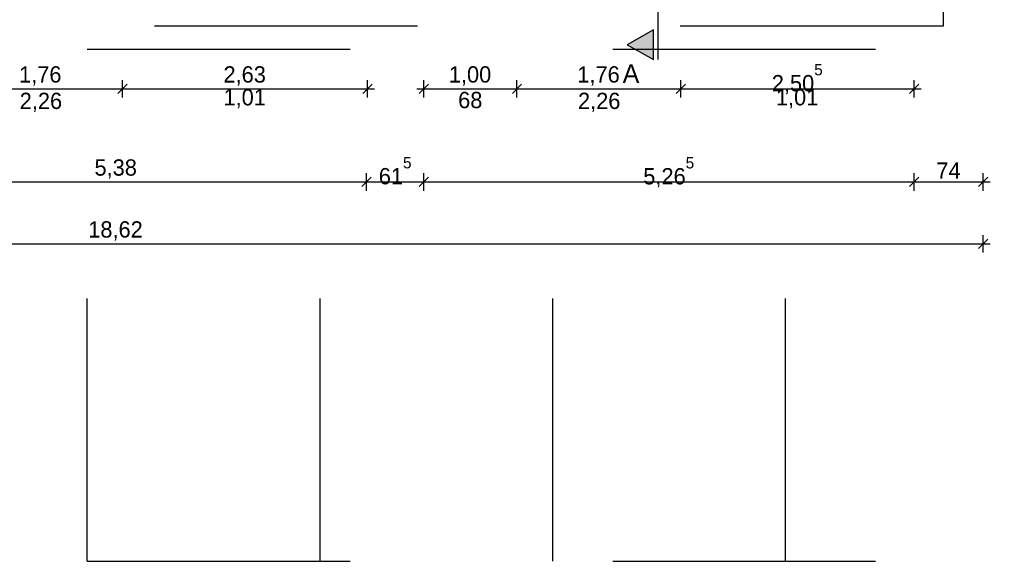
# Model space of a CAD drawing. Extents: x -73 to 359, y -4 to 85.
# Tile 37 of 149: x -24 to -14, y 26 to 32. Entities that reach past the tile are written whole.
import ezdxf

# ---------------------------------------------------------------- set-up
doc = ezdxf.new("R2010")
doc.units = 0
doc.header["$MEASUREMENT"] = 0
doc.linetypes.add('Strichlinie', pattern=[0.005644, 0.002822, -0.002822])
doc.linetypes.add('Strichpunktlinie', pattern=[0.006703, 0.003528, -0.001764, 0, -0.001411])
for name, color, linetype in [('0._EG_7_P_BM_AUSSEN', 7, 'Continuous'), ('0._EG_7_P_ZE_BILD', 7, 'Continuous'), ('0._EG_7_R_NT_DACH', 7, 'Continuous'), ('0._EG_7_X_EA_PARKPLATZ', 7, 'Continuous')]:
    doc.layers.add(name, color=color, linetype=linetype)
doc.styles.add('ERSTELLTER_STIL_1', font='txt')
doc.styles.add('ERSTELLTER_STIL_3', font='txt')

msp = doc.modelspace()

# ---------------------------------------------------------------- hatches: boundary and pattern name
at = {"layer": '0._EG_7_P_ZE_BILD', "linetype": 'Continuous', "lineweight": 18, "ltscale": 1000}
msp.add_hatch(color=9, dxfattribs=at).paths.add_polyline_path([(-17.629, 31.524), (-17.629, 31.845), (-17.912, 31.682)], flags=0)

# ---------------------------------------------------------------- linework, layer by layer
at = {"layer": '0._EG_7_P_BM_AUSSEN', "linetype": 'Continuous', "ltscale": 1000}
for p, q in [((-23.329, 31.116), (-23.329, 31.304)), ((-20.699, 31.116), (-20.699, 31.304)), ((-20.094, 31.116), (-20.094, 31.304)), ((-19.094, 31.116), (-19.094, 31.304)), ((-17.334, 31.116), (-17.334, 31.304)), ((-14.829, 31.116), (-14.829, 31.304)), ((-25.089, 31.21), (-23.329, 31.21)), ((-23.279, 31.26), (-23.379, 31.16)), ((-23.329, 31.21), (-20.699, 31.21)), ((-20.749, 31.16), (-20.649, 31.26)), ((-20.699, 31.21), (-20.624, 31.21)), ((-20.169, 31.21), (-20.094, 31.21)), ((-20.044, 31.26), (-20.144, 31.16)), ((-20.094, 31.21), (-19.094, 31.21)), ((-19.044, 31.26), (-19.144, 31.16)), ((-19.094, 31.21), (-17.334, 31.21)), ((-17.284, 31.26), (-17.384, 31.16)), ((-17.334, 31.21), (-14.829, 31.21)), ((-14.879, 31.16), (-14.779, 31.26)), ((-14.829, 31.21), (-14.754, 31.21)), ((-20.659, 30.26), (-20.759, 30.16)), ((-20.709, 30.116), (-20.709, 30.304)), ((-20.044, 30.26), (-20.144, 30.16)), ((-20.094, 30.116), (-20.094, 30.304)), ((-14.779, 30.26), (-14.879, 30.16)), ((-14.829, 30.116), (-14.829, 30.304)), ((-14.139, 30.16), (-14.039, 30.26)), ((-14.089, 30.116), (-14.089, 30.304)), ((-26.089, 30.21), (-20.709, 30.21)), ((-20.709, 30.21), (-20.094, 30.21)), ((-20.094, 30.21), (-14.829, 30.21)), ((-14.829, 30.21), (-14.089, 30.21)), ((-14.089, 30.21), (-14.014, 30.21)), ((-14.089, 29.451), (-14.089, 29.639)), ((-32.709, 29.545), (-14.089, 29.545)), ((-14.139, 29.495), (-14.039, 29.595)), ((-14.089, 29.545), (-14.014, 29.545))]:
    msp.add_line(p, q, dxfattribs=at)
at = {"layer": '0._EG_7_P_ZE_BILD', "linetype": 'Strichpunktlinie', "ltscale": 1000}
msp.add_line((-17.579, 31.524), (-17.579, 42.977), dxfattribs=at)
at = {"layer": '0._EG_7_P_ZE_BILD', "color": 255, "linetype": 'Continuous', "lineweight": 18, "ltscale": 1000}
for p, q in [((-17.629, 31.845), (-17.912, 31.682)), ((-17.629, 31.524), (-17.629, 31.845)), ((-17.912, 31.682), (-17.629, 31.524))]:
    msp.add_line(p, q, dxfattribs=at)
at = {"layer": '0._EG_7_P_ZE_BILD', "linetype": 'Continuous', "ltscale": 1000}
for p, q in [((-17.629, 31.845), (-17.912, 31.682)), ((-17.629, 31.524), (-17.629, 31.845)), ((-17.912, 31.682), (-17.629, 31.524))]:
    msp.add_line(p, q, dxfattribs=at)
at = {"layer": '0._EG_7_R_NT_DACH', "linetype": 'Strichlinie', "ltscale": 1000}
for p, q in [((-14.519, 32.635), (-14.519, 31.885)), ((-14.519, 31.885), (-32.279, 31.885))]:
    msp.add_line(p, q, dxfattribs=at)
at = {"layer": '0._EG_7_X_EA_PARKPLATZ', "linetype": 'Strichlinie', "ltscale": 1000}
for p, q in [((-23.709, 31.635), (-1.169, 31.635)), ((-23.709, 26.135), (-23.709, 31.635)), ((-21.209, 26.135), (-21.209, 31.635)), ((-18.709, 26.135), (-18.709, 31.635)), ((-16.209, 26.135), (-16.209, 31.635)), ((-23.709, 26.135), (-0.709, 26.135))]:
    msp.add_line(p, q, dxfattribs=at)

# ---------------------------------------------------------------- texts
at = {"layer": '0._EG_7_P_BM_AUSSEN', "linetype": 'Continuous', "char_height": 0.175, "attachment_point": 7, "style": 'ERSTELLTER_STIL_1'}
for s, insert in [('{1,76}', (-24.441, 31.245)), ('{2,63}', (-22.246, 31.245)), ('{1,00}', (-19.826, 31.245)), ('{1,76}', (-18.446, 31.245)), ('{2,50\\A1{\\H0.7x;\\S5^  ;}}', (-16.358, 31.151)), ('{2,26}', (-24.434, 30.961)), ('{1,01}', (-22.246, 31)), ('{68}', (-19.726, 31)), ('{2,26}', (-18.439, 30.961)), ('{1,01}', (-16.314, 31)), ('{5,38}', (-23.631, 30.245)), ('{61\\A1{\\H0.7x;\\S5^  ;}}', (-20.578, 30.182)), ('{74}', (-14.591, 30.245)), ('{5,26\\A1{\\H0.7x;\\S5^  ;}}', (-17.738, 30.151)), ('{18,62}', (-23.698, 29.58))]:
    msp.add_mtext(s, dxfattribs=dict(at, insert=insert))
at = {"layer": '0._EG_7_P_ZE_BILD', "linetype": 'Continuous', "insert": (-17.87, 31.474), "char_height": 0.2, "attachment_point": 2, "style": 'ERSTELLTER_STIL_3'}
msp.add_mtext('{A}', dxfattribs=at)

doc.saveas('drawing.dxf')
